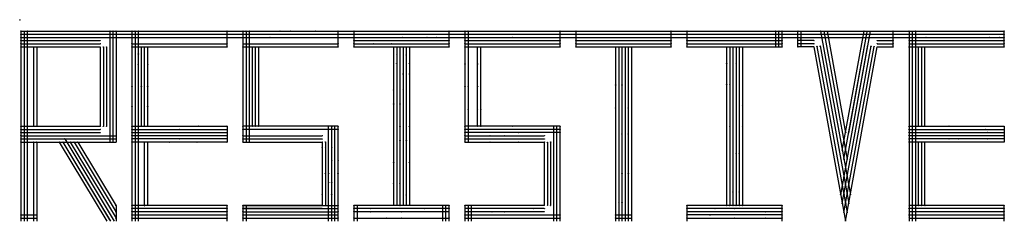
# Model space of a CAD drawing. Header units: inches. Extents: x 33 to 601, y 55 to 776.
# Tile 3 of 3: x 539 to 601, y 764 to 776. Entities that reach past the tile are written whole.
import ezdxf

# ---------------------------------------------------------------- set-up
doc = ezdxf.new("R2010")
doc.units = ezdxf.units.IN
doc.header["$MEASUREMENT"] = 0
doc.layers.add('knots', color=255, linetype='Continuous', lineweight=30)
doc.layers.add('lettering', color=250, linetype='Continuous')

msp = doc.modelspace()

# ---------------------------------------------------------------- linework, layer by layer
at = {"layer": 'knots', "lineweight": 25}
for centre, radius in [((539.345, 776.295), 0.01), ((539.345, 776.295), 0.005), ((539.411, 775.582), 0.01), ((539.411, 775.582), 0.005), ((539.611, 775.572), 0.01), ((539.611, 775.572), 0.005), ((539.811, 775.582), 0.01), ((539.811, 775.582), 0.005), ((545.021, 775.582), 0.01), ((545.021, 775.582), 0.005), ((545.211, 775.582), 0.01), ((545.211, 775.582), 0.005), ((545.411, 775.582), 0.01), ((545.411, 775.582), 0.005), ((546.411, 775.582), 0.01), ((546.411, 775.582), 0.005), ((546.611, 775.582), 0.01), ((546.611, 775.582), 0.005), ((546.811, 775.582), 0.01), ((546.811, 775.582), 0.005), ((552.411, 775.582), 0.01), ((552.411, 775.582), 0.005), ((553.411, 775.582), 0.01), ((553.411, 775.582), 0.005), ((553.611, 775.582), 0.01), ((553.611, 775.582), 0.005), ((553.811, 775.582), 0.01), ((553.811, 775.582), 0.005), ((555.74, 775.582), 0.01), ((555.74, 775.582), 0.005), ((556.421, 775.582), 0.01), ((556.421, 775.582), 0.005), ((558.005, 775.582), 0.01), ((558.005, 775.582), 0.005), ((559.411, 775.582), 0.01), ((559.411, 775.582), 0.005), ((560.411, 775.582), 0.01), ((560.411, 775.582), 0.005), ((564.661, 775.572), 0.01), ((564.661, 775.572), 0.005), ((565.63, 775.572), 0.01), ((565.63, 775.572), 0.005), ((566.411, 775.582), 0.01), ((566.411, 775.582), 0.005), ((567.411, 775.582), 0.01), ((567.411, 775.582), 0.005), ((567.611, 775.582), 0.01), ((567.611, 775.582), 0.005), ((573.411, 775.582), 0.01), ((573.411, 775.582), 0.005), ((574.411, 775.582), 0.01), ((574.411, 775.582), 0.005), ((580.411, 775.582), 0.01), ((580.411, 775.582), 0.005), ((581.411, 775.582), 0.01), ((581.411, 775.582), 0.005), ((587.011, 775.582), 0.01), ((587.011, 775.582), 0.005), ((587.211, 775.582), 0.01), ((587.211, 775.582), 0.005), ((587.411, 775.582), 0.01), ((587.411, 775.582), 0.005), ((588.411, 775.582), 0.01), ((588.411, 775.582), 0.005), ((588.421, 775.582), 0.01), ((588.421, 775.582), 0.005), ((588.611, 775.582), 0.01), ((588.611, 775.582), 0.005), ((589.839, 775.582), 0.01), ((589.839, 775.582), 0.005), ((590.044, 775.572), 0.01), ((590.044, 775.572), 0.005), ((590.249, 775.562), 0.01), ((590.249, 775.562), 0.005), ((592.576, 775.582), 0.01), ((592.576, 775.582), 0.005), ((592.773, 775.546), 0.01), ((592.773, 775.546), 0.005), ((592.975, 775.541), 0.01), ((592.975, 775.541), 0.005), ((594.411, 775.582), 0.01), ((594.411, 775.582), 0.005), ((595.411, 775.582), 0.01), ((595.411, 775.582), 0.005), ((595.611, 775.582), 0.01), ((595.611, 775.582), 0.005), ((595.811, 775.582), 0.01), ((595.811, 775.582), 0.005), ((601.411, 775.582), 0.01), ((601.411, 775.582), 0.005), ((539.411, 775.382), 0.01), ((539.411, 775.182), 0.01), ((539.411, 774.982), 0.01), ((539.411, 775.382), 0.005), ((539.411, 775.182), 0.005), ((539.411, 774.982), 0.005), ((539.611, 775.382), 0.01), ((539.611, 775.182), 0.01), ((539.611, 774.982), 0.01), ((539.611, 775.382), 0.005), ((539.611, 775.182), 0.005), ((539.611, 774.982), 0.005), ((539.811, 775.382), 0.01), ((539.811, 775.182), 0.01), ((539.811, 774.982), 0.01), ((539.811, 775.382), 0.005), ((539.811, 775.182), 0.005), ((539.811, 774.982), 0.005), ((544.401, 774.982), 0.01), ((544.401, 774.982), 0.005), ((545.011, 775.382), 0.01), ((545.011, 775.182), 0.01), ((545.011, 775.382), 0.005), ((545.011, 775.182), 0.005), ((545.211, 775.182), 0.01), ((545.211, 775.182), 0.005), ((545.221, 775.382), 0.01), ((545.221, 775.382), 0.005), ((545.411, 775.382), 0.01), ((545.411, 775.182), 0.01), ((545.411, 775.382), 0.005), ((545.411, 775.182), 0.005), ((546.411, 775.382), 0.01), ((546.411, 775.182), 0.01), ((546.411, 775.382), 0.005), ((546.411, 775.182), 0.005), ((546.611, 775.382), 0.01), ((546.611, 775.192), 0.01), ((546.611, 775.382), 0.005), ((546.611, 775.192), 0.005), ((546.811, 775.382), 0.01), ((546.811, 775.182), 0.01), ((546.811, 775.382), 0.005), ((546.811, 775.182), 0.005), ((552.411, 775.382), 0.01), ((552.411, 775.182), 0.01), ((552.411, 775.382), 0.005), ((552.411, 775.182), 0.005), ((553.411, 775.382), 0.01), ((553.411, 775.382), 0.005), ((553.421, 775.182), 0.01), ((553.421, 775.182), 0.005), ((553.611, 775.382), 0.01), ((553.611, 775.182), 0.01), ((553.611, 775.382), 0.005), ((553.611, 775.182), 0.005), ((553.811, 775.382), 0.01), ((553.811, 775.182), 0.01), ((553.811, 775.382), 0.005), ((553.811, 775.182), 0.005), ((555.109, 775.182), 0.01), ((555.109, 775.182), 0.005), ((556.411, 775.182), 0.01), ((556.411, 775.182), 0.005), ((559.411, 775.382), 0.01), ((559.411, 775.182), 0.01), ((559.411, 775.382), 0.005), ((559.411, 775.182), 0.005), ((560.411, 775.382), 0.01), ((560.411, 775.182), 0.01), ((560.411, 774.982), 0.01), ((560.411, 775.382), 0.005), ((560.411, 775.182), 0.005), ((560.411, 774.982), 0.005), ((563.465, 775.182), 0.01), ((563.465, 775.182), 0.005), ((565.02, 775.182), 0.01), ((565.02, 775.182), 0.005), ((565.63, 775.182), 0.01), ((565.63, 775.182), 0.005), ((566.411, 775.382), 0.01), ((566.411, 775.182), 0.01), ((566.411, 774.982), 0.01), ((566.411, 775.382), 0.005), ((566.411, 775.182), 0.005), ((566.411, 774.982), 0.005), ((567.411, 775.382), 0.01), ((567.411, 775.182), 0.01), ((567.411, 774.982), 0.01), ((567.411, 775.382), 0.005), ((567.411, 775.182), 0.005), ((567.411, 774.982), 0.005), ((567.611, 775.382), 0.01), ((567.611, 775.182), 0.01), ((567.611, 774.977), 0.01), ((567.611, 775.382), 0.005), ((567.611, 775.182), 0.005), ((567.611, 774.977), 0.005), ((570.411, 775.382), 0.01), ((570.411, 775.382), 0.01), ((570.411, 775.382), 0.01), ((570.411, 775.182), 0.01), ((570.411, 775.182), 0.01), ((570.411, 775.182), 0.01), ((570.411, 775.182), 0.01), ((570.411, 775.382), 0.005), ((570.411, 775.382), 0.005), ((570.411, 775.382), 0.005), ((570.411, 775.182), 0.005), ((570.411, 775.182), 0.005), ((570.411, 775.182), 0.005), ((570.411, 775.182), 0.005), ((573.411, 775.382), 0.01), ((573.411, 775.182), 0.01), ((573.411, 774.982), 0.01), ((573.411, 775.382), 0.005), ((573.411, 775.182), 0.005), ((573.411, 774.982), 0.005), ((574.411, 775.382), 0.01), ((574.411, 775.182), 0.01), ((574.411, 774.982), 0.01), ((574.411, 775.382), 0.005), ((574.411, 775.182), 0.005), ((574.411, 774.982), 0.005), ((580.401, 775.182), 0.01), ((580.401, 775.182), 0.005), ((580.411, 775.382), 0.01), ((580.411, 774.982), 0.01), ((580.411, 775.382), 0.005), ((580.411, 774.982), 0.005), ((581.401, 774.982), 0.01), ((581.401, 774.982), 0.005), ((581.411, 775.382), 0.01), ((581.411, 775.182), 0.01), ((581.411, 775.382), 0.005), ((581.411, 775.182), 0.005), ((587.011, 775.382), 0.01), ((587.011, 775.182), 0.01), ((587.011, 774.982), 0.01), ((587.011, 775.382), 0.005), ((587.011, 775.182), 0.005), ((587.011, 774.982), 0.005), ((587.021, 775.182), 0.01), ((587.021, 774.982), 0.01), ((587.021, 775.182), 0.005), ((587.021, 774.982), 0.005), ((587.211, 775.382), 0.01), ((587.211, 775.182), 0.01), ((587.211, 774.982), 0.01), ((587.211, 775.382), 0.005), ((587.211, 775.182), 0.005), ((587.211, 774.982), 0.005), ((587.411, 775.382), 0.01), ((587.411, 775.182), 0.01), ((587.411, 774.982), 0.01), ((587.411, 775.382), 0.005), ((587.411, 775.182), 0.005), ((587.411, 774.982), 0.005), ((588.411, 775.382), 0.01), ((588.411, 775.182), 0.01), ((588.411, 774.982), 0.01), ((588.411, 775.382), 0.005), ((588.411, 775.182), 0.005), ((588.411, 774.982), 0.005), ((588.591, 775.082), 0.01), ((588.591, 775.082), 0.005), ((588.601, 775.182), 0.01), ((588.601, 775.182), 0.005), ((588.611, 775.382), 0.01), ((588.611, 774.982), 0.01), ((588.611, 775.382), 0.005), ((588.611, 774.982), 0.005), ((589.411, 774.982), 0.01), ((589.411, 774.982), 0.005), ((589.875, 775.382), 0.01), ((589.875, 775.382), 0.005), ((589.911, 775.182), 0.01), ((589.911, 775.182), 0.005), ((590.078, 775.382), 0.01), ((590.078, 775.382), 0.005), ((590.115, 775.182), 0.01), ((590.115, 775.182), 0.005), ((590.282, 775.382), 0.01), ((590.282, 775.382), 0.005), ((590.318, 775.172), 0.01), ((590.318, 775.172), 0.005), ((593.411, 774.982), 0.01), ((593.411, 774.982), 0.005), ((594.401, 775.382), 0.01), ((594.401, 775.382), 0.005), ((594.411, 775.182), 0.01), ((594.411, 774.982), 0.01), ((594.411, 775.182), 0.005), ((594.411, 774.982), 0.005), ((595.411, 775.382), 0.01), ((595.411, 775.182), 0.01), ((595.411, 775.382), 0.005), ((595.411, 775.182), 0.005), ((595.421, 774.982), 0.01), ((595.421, 774.982), 0.005), ((595.611, 775.382), 0.01), ((595.611, 775.182), 0.01), ((595.611, 774.982), 0.01), ((595.611, 775.382), 0.005), ((595.611, 775.182), 0.005), ((595.611, 774.982), 0.005), ((595.811, 775.382), 0.01), ((595.811, 775.182), 0.01), ((595.811, 774.982), 0.01), ((595.811, 775.382), 0.005), ((595.811, 775.182), 0.005), ((595.811, 774.982), 0.005), ((596.479, 775.182), 0.01), ((596.479, 775.182), 0.005), ((597.642, 775.382), 0.01), ((597.642, 774.982), 0.01), ((597.642, 775.382), 0.005), ((597.642, 774.982), 0.005), ((599.95, 775.382), 0.01), ((599.95, 775.382), 0.005), ((600.484, 775.182), 0.01), ((600.484, 775.182), 0.005), ((601.133, 775.182), 0.01), ((601.133, 775.182), 0.005), ((601.411, 775.382), 0.01), ((601.411, 775.182), 0.01), ((601.411, 774.982), 0.01), ((601.411, 775.382), 0.005), ((601.411, 775.182), 0.005), ((601.411, 774.982), 0.005), ((539.411, 774.782), 0.01), ((539.411, 774.582), 0.01), ((539.411, 774.782), 0.005), ((539.411, 774.582), 0.005), ((539.611, 774.782), 0.01), ((539.611, 774.582), 0.01), ((539.611, 774.782), 0.005), ((539.611, 774.582), 0.005), ((539.811, 774.782), 0.01), ((539.811, 774.782), 0.005), ((539.821, 774.582), 0.01), ((539.821, 774.582), 0.005), ((540.211, 774.582), 0.01), ((540.211, 774.582), 0.005), ((540.411, 774.572), 0.01), ((540.411, 774.572), 0.005), ((544.411, 774.782), 0.01), ((544.411, 774.782), 0.005), ((544.611, 774.582), 0.01), ((544.611, 774.582), 0.005), ((544.811, 774.582), 0.01), ((544.811, 774.572), 0.01), ((544.811, 774.582), 0.005), ((544.811, 774.572), 0.005), ((546.406, 774.782), 0.01), ((546.406, 774.782), 0.005), ((546.411, 774.582), 0.01), ((546.411, 774.582), 0.005), ((546.611, 774.773), 0.01), ((546.611, 774.582), 0.01), ((546.611, 774.773), 0.005), ((546.611, 774.582), 0.005), ((546.811, 774.782), 0.01), ((546.811, 774.582), 0.01), ((546.811, 774.782), 0.005), ((546.811, 774.582), 0.005), ((547.011, 774.582), 0.01), ((547.011, 774.582), 0.005), ((547.211, 774.582), 0.01), ((547.211, 774.582), 0.005), ((547.411, 774.582), 0.01), ((547.411, 774.582), 0.005), ((552.411, 774.582), 0.01), ((552.411, 774.582), 0.005), ((552.421, 774.782), 0.01), ((552.421, 774.782), 0.005), ((553.411, 774.582), 0.01), ((553.416, 774.782), 0.01), ((553.411, 774.582), 0.005), ((553.416, 774.782), 0.005), ((553.611, 774.782), 0.01), ((553.611, 774.582), 0.01), ((553.611, 774.782), 0.005), ((553.611, 774.582), 0.005), ((553.801, 774.782), 0.01), ((553.801, 774.782), 0.005), ((553.811, 774.582), 0.01), ((553.811, 774.582), 0.005), ((554.011, 774.582), 0.01), ((554.011, 774.582), 0.005), ((554.211, 774.582), 0.01), ((554.211, 774.582), 0.005), ((554.411, 774.582), 0.01), ((554.411, 774.582), 0.005), ((556.603, 774.582), 0.01), ((556.603, 774.582), 0.005), ((557.62, 774.582), 0.01), ((557.62, 774.582), 0.005), ((559.411, 774.782), 0.01), ((559.411, 774.582), 0.01), ((559.411, 774.782), 0.005), ((559.411, 774.582), 0.005), ((560.411, 774.782), 0.01), ((560.411, 774.582), 0.01), ((560.411, 774.782), 0.005), ((560.411, 774.582), 0.005), ((561.256, 774.582), 0.01), ((561.256, 774.582), 0.005), ((561.661, 774.782), 0.01), ((561.661, 774.582), 0.01), ((561.661, 774.782), 0.005), ((561.661, 774.582), 0.005), ((562.79, 774.782), 0.01), ((562.79, 774.782), 0.005), ((562.911, 774.582), 0.01), ((562.911, 774.582), 0.01), ((562.911, 774.582), 0.01), ((562.911, 774.582), 0.005), ((562.911, 774.582), 0.005), ((562.911, 774.582), 0.005), ((563.111, 774.582), 0.01), ((563.111, 774.582), 0.005), ((563.311, 774.582), 0.01), ((563.311, 774.582), 0.005), ((563.511, 774.582), 0.01), ((563.511, 774.582), 0.005), ((563.711, 774.572), 0.01), ((563.711, 774.572), 0.005), ((563.911, 774.582), 0.01), ((563.911, 774.582), 0.005), ((566.411, 774.782), 0.01), ((566.411, 774.582), 0.01), ((566.411, 774.782), 0.005), ((566.411, 774.582), 0.005), ((567.411, 774.782), 0.01), ((567.411, 774.582), 0.01), ((567.411, 774.782), 0.005), ((567.411, 774.582), 0.005), ((567.611, 774.782), 0.01), ((567.611, 774.582), 0.01), ((567.611, 774.782), 0.005), ((567.611, 774.582), 0.005), ((568.211, 774.582), 0.01), ((568.211, 774.582), 0.005), ((568.411, 774.582), 0.01), ((568.411, 774.582), 0.005), ((573.411, 774.782), 0.01), ((573.411, 774.582), 0.01), ((573.411, 774.782), 0.005), ((573.411, 774.582), 0.005), ((574.411, 774.782), 0.01), ((574.411, 774.582), 0.01), ((574.411, 774.782), 0.005), ((574.411, 774.582), 0.005), ((576.911, 774.572), 0.01), ((576.911, 774.572), 0.005), ((577.111, 774.582), 0.01), ((577.111, 774.582), 0.005), ((577.311, 774.582), 0.01), ((577.311, 774.582), 0.005), ((577.511, 774.582), 0.01), ((577.511, 774.582), 0.005), ((577.711, 774.582), 0.01), ((577.711, 774.582), 0.005), ((577.911, 774.582), 0.01), ((577.911, 774.582), 0.005), ((580.411, 774.782), 0.01), ((580.411, 774.582), 0.01), ((580.411, 774.782), 0.005), ((580.411, 774.582), 0.005), ((581.411, 774.782), 0.01), ((581.411, 774.582), 0.01), ((581.411, 774.782), 0.005), ((581.411, 774.582), 0.005), ((583.911, 774.582), 0.01), ((583.911, 774.582), 0.005), ((584.111, 774.582), 0.01), ((584.111, 774.582), 0.005), ((584.311, 774.582), 0.01), ((584.311, 774.582), 0.005), ((584.511, 774.582), 0.01), ((584.511, 774.582), 0.005), ((584.711, 774.582), 0.01), ((584.711, 774.582), 0.005), ((584.911, 774.582), 0.01), ((584.911, 774.582), 0.005), ((587.011, 774.782), 0.01), ((587.011, 774.582), 0.01), ((587.011, 774.782), 0.005), ((587.011, 774.582), 0.005), ((587.211, 774.782), 0.01), ((587.211, 774.782), 0.005), ((587.411, 774.782), 0.01), ((587.411, 774.582), 0.01), ((587.411, 774.782), 0.005), ((587.411, 774.582), 0.005), ((588.411, 774.782), 0.01), ((588.411, 774.582), 0.01), ((588.411, 774.782), 0.005), ((588.411, 774.582), 0.005), ((588.601, 774.782), 0.01), ((588.601, 774.782), 0.005), ((588.611, 774.582), 0.01), ((588.611, 774.582), 0.005), ((589.411, 774.782), 0.01), ((589.411, 774.582), 0.01), ((589.411, 774.782), 0.005), ((589.411, 774.582), 0.005), ((589.607, 774.618), 0.01), ((589.607, 774.618), 0.005), ((589.804, 774.654), 0.01), ((589.804, 774.654), 0.005), ((589.812, 774.608), 0.01), ((589.812, 774.608), 0.005), ((593.009, 774.608), 0.01), ((593.009, 774.608), 0.005), ((593.214, 774.618), 0.01), ((593.214, 774.618), 0.005), ((593.411, 774.782), 0.01), ((593.411, 774.782), 0.005), ((594.411, 774.782), 0.01), ((594.411, 774.582), 0.01), ((594.411, 774.782), 0.005), ((594.411, 774.582), 0.005), ((595.411, 774.782), 0.01), ((595.411, 774.582), 0.01), ((595.411, 774.782), 0.005), ((595.411, 774.582), 0.005), ((595.611, 774.782), 0.01), ((595.611, 774.582), 0.01), ((595.611, 774.782), 0.005), ((595.611, 774.582), 0.005), ((595.801, 774.782), 0.01), ((595.801, 774.782), 0.005), ((595.811, 774.582), 0.01), ((595.811, 774.582), 0.005), ((596.011, 774.582), 0.01), ((596.011, 774.582), 0.005), ((596.211, 774.582), 0.01), ((596.211, 774.582), 0.005), ((596.411, 774.582), 0.01), ((596.411, 774.582), 0.005), ((599.95, 774.582), 0.01), ((599.95, 774.582), 0.005), ((601.411, 774.782), 0.01), ((601.411, 774.582), 0.01), ((601.411, 774.782), 0.005), ((601.411, 774.582), 0.005), ((546.811, 774.139), 0.01), ((546.811, 774.139), 0.005), ((563.111, 774.068), 0.01), ((563.111, 774.068), 0.005), ((563.711, 774.068), 0.01), ((563.711, 774.068), 0.005), ((546.811, 773.457), 0.01), ((546.811, 773.457), 0.005), ((547.411, 773.457), 0.01), ((547.411, 773.457), 0.005), ((563.111, 773.557), 0.01), ((563.111, 773.557), 0.005), ((563.911, 773.557), 0.01), ((563.911, 773.557), 0.005), ((567.411, 773.512), 0.01), ((567.411, 773.512), 0.005), ((568.211, 773.512), 0.01), ((568.211, 773.512), 0.005), ((583.911, 773.557), 0.01), ((583.911, 773.557), 0.005), ((584.511, 773.557), 0.01), ((584.511, 773.557), 0.005), ((563.511, 772.872), 0.01), ((563.511, 772.872), 0.005), ((563.911, 772.872), 0.01), ((563.911, 772.872), 0.005), ((546.411, 772.072), 0.01), ((546.411, 772.072), 0.005), ((547.011, 772.082), 0.01), ((547.011, 772.082), 0.005), ((547.411, 772.082), 0.01), ((547.411, 772.082), 0.005), ((562.911, 771.861), 0.01), ((562.911, 771.861), 0.005), ((563.511, 771.861), 0.01), ((563.511, 771.861), 0.005), ((567.411, 772.072), 0.01), ((567.411, 772.072), 0.005), ((567.611, 772.082), 0.01), ((567.611, 772.082), 0.005), ((568.211, 772.082), 0.01), ((568.211, 772.082), 0.005), ((576.911, 772.177), 0.01), ((576.911, 772.177), 0.005), ((577.311, 772.177), 0.01), ((577.311, 772.177), 0.005), ((583.911, 772.205), 0.01), ((583.911, 772.205), 0.005), ((584.111, 772.205), 0.01), ((584.111, 772.205), 0.005), ((546.411, 770.84), 0.01), ((546.411, 770.84), 0.005), ((547.411, 770.84), 0.01), ((547.411, 770.84), 0.005), ((562.911, 770.991), 0.01), ((562.911, 770.991), 0.005), ((563.311, 770.991), 0.01), ((563.311, 770.991), 0.005), ((567.611, 770.637), 0.01), ((567.611, 770.637), 0.005), ((568.211, 770.637), 0.01), ((568.211, 770.637), 0.005), ((568.411, 770.637), 0.01), ((568.411, 770.637), 0.005), ((576.911, 770.742), 0.01), ((576.911, 770.742), 0.005), ((577.711, 770.742), 0.01), ((577.711, 770.742), 0.005), ((584.911, 770.928), 0.01), ((584.911, 770.928), 0.005), ((539.411, 769.582), 0.01), ((539.411, 769.382), 0.01), ((539.411, 769.582), 0.005), ((539.411, 769.382), 0.005), ((539.611, 769.582), 0.01), ((539.611, 769.382), 0.01), ((539.611, 769.582), 0.005), ((539.611, 769.382), 0.005), ((539.811, 769.582), 0.01), ((539.811, 769.382), 0.01), ((539.811, 769.582), 0.005), ((539.811, 769.382), 0.005), ((540.211, 769.582), 0.01), ((540.211, 769.582), 0.005), ((540.411, 769.582), 0.01), ((540.411, 769.582), 0.005), ((544.411, 769.582), 0.01), ((544.411, 769.382), 0.01), ((544.411, 769.582), 0.005), ((544.411, 769.382), 0.005), ((544.611, 769.582), 0.01), ((544.611, 769.582), 0.005), ((544.811, 769.582), 0.01), ((544.811, 769.582), 0.005), ((546.411, 769.582), 0.01), ((546.411, 769.382), 0.01), ((546.411, 769.582), 0.005), ((546.411, 769.382), 0.005), ((546.611, 769.582), 0.01), ((546.611, 769.382), 0.01), ((546.611, 769.582), 0.005), ((546.611, 769.382), 0.005), ((546.811, 769.582), 0.01), ((546.811, 769.382), 0.01), ((546.811, 769.582), 0.005), ((546.811, 769.382), 0.005), ((547.011, 769.582), 0.01), ((547.011, 769.582), 0.005), ((547.211, 769.582), 0.01), ((547.211, 769.582), 0.005), ((547.411, 769.582), 0.01), ((547.411, 769.582), 0.01), ((547.411, 769.582), 0.005), ((547.411, 769.582), 0.005), ((549.411, 769.582), 0.01), ((549.411, 769.382), 0.01), ((549.411, 769.582), 0.005), ((549.411, 769.382), 0.005), ((549.697, 769.572), 0.01), ((549.697, 769.572), 0.005), ((550.597, 769.582), 0.01), ((550.597, 769.582), 0.005), ((552.411, 769.582), 0.01), ((552.411, 769.382), 0.01), ((552.411, 769.582), 0.005), ((552.411, 769.382), 0.005), ((553.411, 769.582), 0.01), ((553.411, 769.582), 0.005), ((553.421, 769.382), 0.01), ((553.421, 769.382), 0.005), ((553.611, 769.582), 0.01), ((553.611, 769.382), 0.01), ((553.611, 769.582), 0.005), ((553.611, 769.382), 0.005), ((553.811, 769.582), 0.01), ((553.811, 769.382), 0.01), ((553.811, 769.582), 0.005), ((553.811, 769.382), 0.005), ((554.011, 769.582), 0.01), ((554.011, 769.582), 0.005), ((554.211, 769.582), 0.01), ((554.211, 769.582), 0.005), ((554.411, 769.582), 0.01), ((554.411, 769.582), 0.005), ((558.811, 769.582), 0.01), ((558.811, 769.382), 0.01), ((558.811, 769.582), 0.005), ((558.811, 769.382), 0.005), ((559.011, 769.562), 0.01), ((559.011, 769.382), 0.01), ((559.011, 769.562), 0.005), ((559.011, 769.382), 0.005), ((559.211, 769.572), 0.01), ((559.211, 769.382), 0.01), ((559.211, 769.572), 0.005), ((559.211, 769.382), 0.005), ((559.411, 769.582), 0.01), ((559.411, 769.382), 0.01), ((559.411, 769.582), 0.005), ((559.411, 769.382), 0.005), ((563.311, 769.582), 0.01), ((563.311, 769.582), 0.005), ((563.911, 769.582), 0.01), ((563.911, 769.572), 0.01), ((563.911, 769.582), 0.005), ((563.911, 769.572), 0.005), ((567.411, 769.582), 0.01), ((567.411, 769.377), 0.01), ((567.411, 769.582), 0.005), ((567.411, 769.377), 0.005), ((567.611, 769.592), 0.01), ((567.611, 769.382), 0.01), ((567.611, 769.592), 0.005), ((567.611, 769.382), 0.005), ((568.211, 769.587), 0.01), ((568.211, 769.587), 0.005), ((568.411, 769.582), 0.01), ((568.411, 769.582), 0.005), ((568.421, 769.582), 0.01), ((568.421, 769.582), 0.005), ((569.437, 769.382), 0.01), ((569.437, 769.382), 0.005), ((570.411, 769.582), 0.01), ((570.411, 769.582), 0.005), ((570.778, 769.382), 0.01), ((570.778, 769.382), 0.005), ((573.011, 769.582), 0.01), ((573.011, 769.582), 0.005), ((573.211, 769.582), 0.01), ((573.211, 769.582), 0.005), ((573.411, 769.582), 0.01), ((573.411, 769.382), 0.01), ((573.411, 769.582), 0.005), ((573.411, 769.382), 0.005), ((584.111, 769.577), 0.01), ((584.111, 769.577), 0.005), ((584.911, 769.582), 0.01), ((584.911, 769.582), 0.005), ((595.411, 769.582), 0.01), ((595.411, 769.382), 0.01), ((595.411, 769.582), 0.005), ((595.411, 769.382), 0.005), ((595.611, 769.572), 0.01), ((595.611, 769.382), 0.01), ((595.611, 769.572), 0.005), ((595.611, 769.382), 0.005), ((595.811, 769.582), 0.01), ((595.811, 769.382), 0.01), ((595.811, 769.582), 0.005), ((595.811, 769.382), 0.005), ((596.011, 769.582), 0.01), ((596.011, 769.582), 0.005), ((596.211, 769.582), 0.01), ((596.211, 769.582), 0.005), ((596.411, 769.582), 0.01), ((596.411, 769.582), 0.005), ((597.937, 769.582), 0.01), ((597.937, 769.582), 0.005), ((599.063, 769.582), 0.01), ((599.063, 769.582), 0.005), ((600.243, 769.382), 0.01), ((600.243, 769.382), 0.005), ((601.411, 769.582), 0.01), ((601.411, 769.382), 0.01), ((601.411, 769.582), 0.005), ((601.411, 769.382), 0.005), ((539.411, 769.182), 0.01), ((539.411, 768.982), 0.01), ((539.411, 768.782), 0.01), ((539.411, 769.182), 0.005), ((539.411, 768.982), 0.005), ((539.411, 768.782), 0.005), ((539.611, 769.182), 0.01), ((539.611, 768.982), 0.01), ((539.611, 768.782), 0.01), ((539.611, 769.182), 0.005), ((539.611, 768.982), 0.005), ((539.611, 768.782), 0.005), ((539.811, 769.172), 0.01), ((539.811, 768.982), 0.01), ((539.811, 768.772), 0.01), ((539.811, 769.172), 0.005), ((539.811, 768.982), 0.005), ((539.811, 768.772), 0.005), ((542.174, 768.782), 0.01), ((542.174, 768.782), 0.005), ((544.411, 769.182), 0.01), ((544.411, 769.182), 0.005), ((545.011, 768.972), 0.01), ((545.011, 768.972), 0.005), ((545.211, 768.982), 0.01), ((545.211, 768.772), 0.01), ((545.211, 768.982), 0.005), ((545.211, 768.772), 0.005), ((545.411, 768.982), 0.01), ((545.411, 768.782), 0.01), ((545.411, 768.982), 0.005), ((545.411, 768.782), 0.005), ((546.411, 769.182), 0.01), ((546.411, 768.982), 0.01), ((546.411, 768.782), 0.01), ((546.411, 769.182), 0.005), ((546.411, 768.982), 0.005), ((546.411, 768.782), 0.005), ((546.611, 769.182), 0.01), ((546.611, 768.982), 0.01), ((546.611, 768.782), 0.01), ((546.611, 769.182), 0.005), ((546.611, 768.982), 0.005), ((546.611, 768.782), 0.005), ((546.811, 769.182), 0.01), ((546.811, 768.982), 0.01), ((546.811, 768.782), 0.01), ((546.811, 769.182), 0.005), ((546.811, 768.982), 0.005), ((546.811, 768.782), 0.005), ((549.411, 768.782), 0.01), ((549.411, 768.782), 0.01), ((549.411, 768.782), 0.005), ((549.411, 768.782), 0.005), ((552.411, 769.182), 0.01), ((552.411, 768.982), 0.01), ((552.411, 768.982), 0.01), ((552.411, 768.982), 0.01), ((552.411, 768.982), 0.01), ((552.411, 768.782), 0.01), ((552.411, 768.782), 0.01), ((552.411, 769.182), 0.005), ((552.411, 768.982), 0.005), ((552.411, 768.982), 0.005), ((552.411, 768.982), 0.005), ((552.411, 768.982), 0.005), ((552.411, 768.782), 0.005), ((552.411, 768.782), 0.005), ((553.411, 768.982), 0.01), ((553.411, 768.782), 0.01), ((553.411, 768.982), 0.005), ((553.411, 768.782), 0.005), ((553.611, 768.982), 0.01), ((553.611, 768.782), 0.01), ((553.611, 768.982), 0.005), ((553.611, 768.782), 0.005), ((553.801, 768.782), 0.01), ((553.801, 768.782), 0.005), ((553.811, 768.982), 0.01), ((553.811, 768.982), 0.005), ((558.411, 768.982), 0.01), ((558.411, 768.782), 0.01), ((558.411, 768.982), 0.005), ((558.411, 768.782), 0.005), ((563.311, 768.696), 0.01), ((563.311, 768.696), 0.005), ((563.711, 768.696), 0.01), ((563.711, 768.696), 0.005), ((567.411, 769.182), 0.01), ((567.411, 768.992), 0.01), ((567.411, 768.782), 0.01), ((567.411, 769.182), 0.005), ((567.411, 768.992), 0.005), ((567.411, 768.782), 0.005), ((567.611, 769.192), 0.01), ((567.611, 768.982), 0.01), ((567.611, 768.782), 0.01), ((567.611, 769.192), 0.005), ((567.611, 768.982), 0.005), ((567.611, 768.782), 0.005), ((568.993, 768.982), 0.01), ((568.993, 768.982), 0.005), ((569.911, 768.982), 0.01), ((569.911, 768.982), 0.005), ((570.768, 769.182), 0.01), ((570.768, 769.182), 0.005), ((572.411, 768.982), 0.01), ((572.411, 768.782), 0.01), ((572.411, 768.982), 0.005), ((572.411, 768.782), 0.005), ((573.411, 769.182), 0.01), ((573.411, 769.182), 0.005), ((577.311, 769.082), 0.01), ((577.311, 769.082), 0.005), ((577.711, 769.082), 0.01), ((577.711, 769.082), 0.01), ((577.711, 769.082), 0.005), ((577.711, 769.082), 0.005), ((591.309, 768.613), 0.01), ((591.411, 769.172), 0.01), ((591.411, 769.172), 0.005), ((595.411, 769.182), 0.01), ((595.411, 768.982), 0.01), ((595.411, 768.782), 0.01), ((595.411, 769.182), 0.005), ((595.411, 768.982), 0.005), ((595.411, 768.782), 0.005), ((595.611, 769.182), 0.01), ((595.611, 768.782), 0.01), ((595.611, 769.182), 0.005), ((595.611, 768.782), 0.005), ((595.621, 768.982), 0.01), ((595.621, 768.982), 0.005), ((595.801, 769.182), 0.01), ((595.801, 769.182), 0.005), ((595.811, 768.982), 0.01), ((595.811, 768.772), 0.01), ((595.811, 768.982), 0.005), ((595.811, 768.772), 0.005), ((597.937, 768.782), 0.01), ((597.937, 768.782), 0.005), ((598.411, 769.182), 0.01), ((598.411, 769.182), 0.01), ((598.411, 769.182), 0.005), ((598.411, 769.182), 0.005), ((598.549, 768.782), 0.01), ((598.549, 768.782), 0.005), ((599.693, 769.182), 0.01), ((599.693, 769.182), 0.005), ((600.368, 769.182), 0.01), ((600.368, 768.782), 0.01), ((600.368, 769.182), 0.005), ((600.368, 768.782), 0.005), ((601.411, 769.182), 0.01), ((601.411, 768.982), 0.01), ((601.411, 768.782), 0.01), ((601.411, 769.182), 0.005), ((601.411, 768.982), 0.005), ((601.411, 768.782), 0.005), ((539.411, 768.582), 0.01), ((539.411, 768.582), 0.005), ((539.611, 768.572), 0.01), ((539.611, 768.572), 0.005), ((539.811, 768.582), 0.01), ((539.811, 768.582), 0.005), ((540.211, 768.582), 0.01), ((540.211, 768.582), 0.005), ((540.411, 768.582), 0.01), ((540.411, 768.582), 0.005), ((541.828, 768.582), 0.01), ((541.828, 768.582), 0.005), ((542.061, 768.582), 0.01), ((542.061, 768.582), 0.005), ((542.527, 768.582), 0.01), ((542.527, 768.582), 0.005), ((542.76, 768.582), 0.01), ((542.76, 768.582), 0.01), ((542.76, 768.582), 0.01), ((542.76, 768.582), 0.005), ((542.76, 768.582), 0.005), ((542.76, 768.582), 0.005), ((542.994, 768.582), 0.01), ((542.994, 768.582), 0.01), ((542.994, 768.582), 0.01), ((542.994, 768.582), 0.005), ((542.994, 768.582), 0.005), ((542.994, 768.582), 0.005), ((545.011, 768.582), 0.01), ((545.011, 768.582), 0.005), ((545.211, 768.582), 0.01), ((545.211, 768.582), 0.005), ((545.411, 768.582), 0.01), ((545.411, 768.582), 0.005), ((546.411, 768.582), 0.01), ((546.411, 768.582), 0.005), ((546.611, 768.582), 0.01), ((546.611, 768.582), 0.005), ((546.821, 768.582), 0.01), ((546.821, 768.582), 0.005), ((547.211, 768.582), 0.01), ((547.211, 768.582), 0.005), ((547.411, 768.582), 0.01), ((547.411, 768.582), 0.005), ((548.769, 768.582), 0.01), ((548.769, 768.582), 0.005), ((550.511, 768.582), 0.01), ((550.511, 768.582), 0.005), ((552.411, 768.582), 0.01), ((552.411, 768.582), 0.005), ((553.411, 768.582), 0.01), ((553.411, 768.582), 0.005), ((553.611, 768.582), 0.01), ((553.611, 768.582), 0.005), ((553.811, 768.582), 0.01), ((553.811, 768.582), 0.005), ((558.411, 768.582), 0.01), ((558.411, 768.22), 0.01), ((558.411, 768.582), 0.005), ((558.411, 768.22), 0.005), ((558.611, 768.582), 0.01), ((558.611, 768.22), 0.01), ((558.611, 768.582), 0.005), ((558.611, 768.22), 0.005), ((559.011, 768.22), 0.01), ((559.011, 768.22), 0.005), ((567.411, 768.582), 0.01), ((567.411, 768.582), 0.005), ((567.611, 768.582), 0.01), ((567.611, 768.582), 0.005), ((568.993, 768.582), 0.01), ((568.993, 768.582), 0.005), ((570.768, 768.582), 0.01), ((570.768, 768.582), 0.005), ((572.411, 768.582), 0.01), ((572.411, 768.582), 0.005), ((572.611, 768.572), 0.01), ((572.611, 768.572), 0.005), ((572.811, 768.582), 0.01), ((572.811, 768.582), 0.005), ((591.207, 768.054), 0.01), ((591.207, 768.054), 0.005), ((591.309, 768.613), 0.005), ((591.411, 768.054), 0.01), ((591.411, 768.054), 0.005), ((595.411, 768.582), 0.01), ((595.411, 768.582), 0.005), ((595.611, 768.582), 0.01), ((595.611, 768.582), 0.005), ((595.811, 768.582), 0.01), ((595.811, 768.582), 0.005), ((596.011, 768.572), 0.01), ((596.011, 768.572), 0.005), ((596.211, 768.582), 0.01), ((596.211, 768.582), 0.005), ((596.411, 768.582), 0.01), ((596.411, 768.582), 0.005), ((601.411, 768.582), 0.01), ((601.411, 768.582), 0.005), ((559.011, 767.439), 0.01), ((559.011, 767.439), 0.005), ((559.411, 767.439), 0.01), ((559.411, 767.439), 0.005), ((584.511, 767.872), 0.01), ((584.511, 767.872), 0.005), ((584.711, 767.862), 0.01), ((584.711, 767.862), 0.005), ((591.309, 767.495), 0.01), ((591.309, 767.495), 0.005), ((591.512, 767.495), 0.01), ((591.512, 767.495), 0.005), ((562.911, 767.306), 0.01), ((562.911, 767.306), 0.005), ((563.911, 767.306), 0.01), ((563.911, 767.306), 0.005), ((591.409, 766.926), 0.01), ((591.409, 766.926), 0.005), ((558.611, 766.582), 0.01), ((558.611, 766.582), 0.005), ((558.811, 766.582), 0.01), ((558.811, 766.582), 0.005), ((559.411, 766.582), 0.01), ((559.411, 766.582), 0.005), ((577.311, 766.614), 0.01), ((577.311, 766.614), 0.005), ((577.711, 766.614), 0.01), ((577.711, 766.614), 0.005), ((591.309, 766.377), 0.01), ((591.309, 766.377), 0.005), ((591.512, 766.367), 0.01), ((591.512, 766.367), 0.005), ((558.811, 766.025), 0.01), ((558.811, 766.025), 0.005), ((559.011, 766.025), 0.01), ((559.011, 766.025), 0.005), ((562.911, 765.971), 0.01), ((562.911, 765.971), 0.005), ((563.311, 765.971), 0.01), ((563.311, 765.971), 0.005), ((591.207, 765.818), 0.01), ((591.207, 765.818), 0.005), ((591.411, 765.818), 0.01), ((591.411, 765.818), 0.005), ((591.612, 765.808), 0.01), ((591.612, 765.808), 0.005), ((558.411, 765.269), 0.01), ((558.411, 765.269), 0.005), ((559.011, 765.269), 0.01), ((559.011, 765.269), 0.005), ((563.711, 765.235), 0.01), ((563.711, 765.235), 0.005), ((584.311, 765.423), 0.01), ((584.311, 765.423), 0.005), ((584.711, 765.423), 0.01), ((584.711, 765.423), 0.005), ((591.106, 765.259), 0.01), ((591.106, 765.259), 0.005), ((591.311, 765.269), 0.01), ((591.311, 765.269), 0.005), ((591.512, 765.259), 0.01), ((591.512, 765.259), 0.005), ((591.716, 765.259), 0.01), ((591.716, 765.259), 0.005), ((545.405, 764.562), 0.01), ((545.405, 764.562), 0.005), ((546.411, 764.572), 0.01), ((546.411, 764.382), 0.01), ((546.411, 764.572), 0.005), ((546.411, 764.382), 0.005), ((546.611, 764.582), 0.01), ((546.611, 764.382), 0.01), ((546.611, 764.582), 0.005), ((546.611, 764.382), 0.005), ((546.811, 764.582), 0.01), ((546.811, 764.382), 0.01), ((546.811, 764.582), 0.005), ((546.811, 764.382), 0.005), ((547.211, 764.562), 0.01), ((547.211, 764.562), 0.005), ((547.411, 764.582), 0.01), ((547.411, 764.582), 0.005), ((552.401, 764.382), 0.01), ((552.401, 764.382), 0.005), ((552.411, 764.582), 0.01), ((552.411, 764.582), 0.005), ((553.411, 764.582), 0.01), ((553.411, 764.382), 0.01), ((553.411, 764.582), 0.005), ((553.411, 764.382), 0.005), ((553.611, 764.582), 0.01), ((553.611, 764.382), 0.01), ((553.611, 764.582), 0.005), ((553.611, 764.382), 0.005), ((554.945, 764.382), 0.01), ((554.945, 764.382), 0.005), ((555.28, 764.582), 0.01), ((555.28, 764.582), 0.005), ((556.401, 764.582), 0.01), ((556.401, 764.582), 0.005), ((557.601, 764.382), 0.01), ((557.601, 764.382), 0.005), ((558.411, 764.582), 0.01), ((558.411, 764.582), 0.005), ((558.611, 764.582), 0.01), ((558.611, 764.582), 0.005), ((558.821, 764.582), 0.01), ((558.821, 764.582), 0.005), ((559.011, 764.582), 0.01), ((559.011, 764.582), 0.005), ((559.211, 764.582), 0.01), ((559.211, 764.582), 0.005), ((559.411, 764.582), 0.01), ((559.411, 764.582), 0.005), ((560.411, 764.582), 0.01), ((560.411, 764.382), 0.01), ((560.411, 764.582), 0.005), ((560.411, 764.382), 0.005), ((561.458, 764.382), 0.01), ((561.458, 764.382), 0.005), ((562.911, 764.582), 0.01), ((562.911, 764.582), 0.005), ((563.111, 764.582), 0.01), ((563.111, 764.582), 0.005), ((563.311, 764.582), 0.01), ((563.311, 764.582), 0.005), ((563.511, 764.592), 0.01), ((563.511, 764.592), 0.005), ((563.711, 764.602), 0.01), ((563.711, 764.602), 0.005), ((563.911, 764.582), 0.01), ((563.911, 764.582), 0.005), ((564.87, 764.382), 0.01), ((564.87, 764.382), 0.005), ((566.011, 764.582), 0.01), ((566.011, 764.582), 0.005), ((566.211, 764.582), 0.01), ((566.211, 764.582), 0.005), ((566.401, 764.382), 0.01), ((566.401, 764.382), 0.005), ((566.411, 764.582), 0.01), ((566.411, 764.582), 0.005), ((567.411, 764.582), 0.01), ((567.411, 764.582), 0.005), ((567.431, 764.382), 0.01), ((567.431, 764.382), 0.005), ((567.611, 764.582), 0.01), ((567.611, 764.382), 0.01), ((567.611, 764.582), 0.005), ((567.611, 764.382), 0.005), ((567.811, 764.572), 0.01), ((567.811, 764.382), 0.01), ((567.811, 764.572), 0.005), ((567.811, 764.382), 0.005), ((568.623, 764.582), 0.01), ((568.623, 764.582), 0.005), ((569.921, 764.582), 0.01), ((569.921, 764.582), 0.005), ((571.734, 764.382), 0.01), ((571.734, 764.382), 0.005), ((572.411, 764.582), 0.01), ((572.411, 764.382), 0.01), ((572.411, 764.582), 0.005), ((572.411, 764.382), 0.005), ((572.611, 764.582), 0.01), ((572.611, 764.582), 0.005), ((572.811, 764.582), 0.01), ((572.811, 764.582), 0.005), ((577.111, 764.787), 0.01), ((577.111, 764.787), 0.005), ((577.311, 764.787), 0.01), ((577.311, 764.787), 0.005), ((581.411, 764.582), 0.01), ((581.411, 764.382), 0.01), ((581.411, 764.582), 0.005), ((581.411, 764.382), 0.005), ((583.169, 764.382), 0.01), ((583.169, 764.382), 0.005), ((583.911, 764.582), 0.01), ((583.911, 764.582), 0.005), ((584.111, 764.582), 0.01), ((584.111, 764.582), 0.005), ((584.311, 764.582), 0.01), ((584.311, 764.582), 0.005), ((584.411, 764.382), 0.01), ((584.411, 764.382), 0.005), ((584.511, 764.582), 0.01), ((584.511, 764.582), 0.005), ((584.711, 764.582), 0.01), ((584.711, 764.582), 0.005), ((584.911, 764.582), 0.01), ((584.911, 764.582), 0.005), ((587.411, 764.582), 0.01), ((587.411, 764.382), 0.01), ((587.411, 764.582), 0.005), ((587.411, 764.382), 0.005), ((591.207, 764.7), 0.01), ((591.207, 764.7), 0.005), ((591.412, 764.69), 0.01), ((591.412, 764.69), 0.005), ((591.614, 764.7), 0.01), ((591.614, 764.7), 0.005), ((595.411, 764.582), 0.01), ((595.411, 764.382), 0.01), ((595.411, 764.582), 0.005), ((595.411, 764.382), 0.005), ((595.611, 764.582), 0.01), ((595.611, 764.382), 0.01), ((595.611, 764.582), 0.005), ((595.611, 764.382), 0.005), ((595.811, 764.582), 0.01), ((595.811, 764.382), 0.01), ((595.811, 764.582), 0.005), ((595.811, 764.382), 0.005), ((596.011, 764.582), 0.01), ((596.011, 764.582), 0.005), ((596.211, 764.582), 0.01), ((596.211, 764.582), 0.005), ((596.411, 764.582), 0.01), ((596.411, 764.582), 0.005), ((601.411, 764.582), 0.01), ((601.411, 764.382), 0.01), ((601.411, 764.582), 0.005), ((601.411, 764.382), 0.005), ((539.411, 763.982), 0.01), ((539.411, 763.782), 0.01), ((539.411, 763.982), 0.005), ((539.411, 763.782), 0.005), ((539.611, 763.982), 0.01), ((539.611, 763.782), 0.01), ((539.611, 763.982), 0.005), ((539.611, 763.782), 0.005), ((539.811, 763.982), 0.01), ((539.811, 763.782), 0.01), ((539.811, 763.982), 0.005), ((539.811, 763.782), 0.005), ((540.201, 763.782), 0.01), ((540.201, 763.782), 0.005), ((540.211, 763.982), 0.01), ((540.211, 763.982), 0.005), ((540.411, 763.982), 0.01), ((540.411, 763.782), 0.01), ((540.411, 763.982), 0.005), ((540.411, 763.782), 0.005), ((545.411, 764.165), 0.01), ((545.411, 763.776), 0.01), ((545.411, 764.165), 0.005), ((545.411, 763.776), 0.005), ((546.411, 764.182), 0.01), ((546.411, 763.982), 0.01), ((546.411, 763.782), 0.01), ((546.411, 764.182), 0.005), ((546.411, 763.982), 0.005), ((546.411, 763.782), 0.005), ((546.601, 764.182), 0.01), ((546.601, 764.182), 0.005), ((546.611, 763.982), 0.01), ((546.611, 763.782), 0.01), ((546.611, 763.982), 0.005), ((546.611, 763.782), 0.005), ((546.811, 764.182), 0.01), ((546.811, 763.982), 0.01), ((546.811, 763.782), 0.01), ((546.811, 764.182), 0.005), ((546.811, 763.982), 0.005), ((546.811, 763.782), 0.005), ((552.411, 764.182), 0.01), ((552.411, 763.982), 0.01), ((552.411, 763.782), 0.01), ((552.411, 764.182), 0.005), ((552.411, 763.982), 0.005), ((552.411, 763.782), 0.005), ((553.411, 764.182), 0.01), ((553.411, 763.982), 0.01), ((553.411, 763.782), 0.01), ((553.411, 764.182), 0.005), ((553.411, 763.982), 0.005), ((553.411, 763.782), 0.005), ((553.611, 764.182), 0.01), ((553.611, 763.982), 0.01), ((553.611, 763.782), 0.01), ((553.611, 764.182), 0.005), ((553.611, 763.982), 0.005), ((553.611, 763.782), 0.005), ((554.473, 763.982), 0.01), ((554.473, 763.982), 0.005), ((556.411, 764.182), 0.01), ((556.411, 764.182), 0.005), ((557.601, 763.982), 0.01), ((557.601, 763.982), 0.005), ((558.811, 764.182), 0.01), ((558.811, 763.782), 0.01), ((558.811, 764.182), 0.005), ((558.811, 763.782), 0.005), ((559.011, 764.192), 0.01), ((559.011, 763.782), 0.01), ((559.011, 764.192), 0.005), ((559.011, 763.782), 0.005), ((559.211, 764.182), 0.01), ((559.211, 763.782), 0.01), ((559.211, 764.182), 0.005), ((559.211, 763.782), 0.005), ((559.411, 764.182), 0.01), ((559.411, 763.782), 0.01), ((559.411, 764.182), 0.005), ((559.411, 763.782), 0.005), ((560.411, 764.182), 0.01), ((560.411, 763.782), 0.01), ((560.411, 764.182), 0.005), ((560.411, 763.782), 0.005), ((560.611, 764.182), 0.01), ((560.611, 763.782), 0.01), ((560.611, 764.182), 0.005), ((560.611, 763.782), 0.005), ((561.458, 764.182), 0.01), ((561.458, 764.182), 0.005), ((562.466, 763.782), 0.01), ((562.466, 763.782), 0.005), ((563.411, 764.182), 0.01), ((563.411, 763.782), 0.01), ((563.411, 763.782), 0.01), ((563.411, 764.182), 0.005), ((563.411, 763.782), 0.005), ((563.411, 763.782), 0.005), ((566.011, 764.182), 0.01), ((566.011, 763.782), 0.01), ((566.011, 764.182), 0.005), ((566.011, 763.782), 0.005), ((566.211, 764.182), 0.01), ((566.211, 764.182), 0.005), ((566.221, 763.782), 0.01), ((566.221, 763.782), 0.005), ((566.391, 764.182), 0.01), ((566.391, 764.182), 0.005), ((566.411, 763.782), 0.01), ((566.411, 763.782), 0.005), ((567.411, 763.982), 0.01), ((567.411, 763.782), 0.01), ((567.411, 763.982), 0.005), ((567.411, 763.782), 0.005), ((567.421, 764.182), 0.01), ((567.421, 764.182), 0.005), ((567.611, 764.182), 0.01), ((567.611, 763.982), 0.01), ((567.611, 763.782), 0.01), ((567.611, 764.182), 0.005), ((567.611, 763.982), 0.005), ((567.611, 763.782), 0.005), ((567.811, 764.182), 0.01), ((567.811, 763.982), 0.01), ((567.811, 764.182), 0.005), ((567.811, 763.982), 0.005), ((568.623, 764.182), 0.01), ((568.623, 764.182), 0.005), ((569.117, 764.182), 0.01), ((569.117, 764.182), 0.005), ((569.911, 764.182), 0.01), ((569.911, 764.182), 0.005), ((570.819, 763.982), 0.01), ((570.819, 763.982), 0.005), ((571.734, 763.982), 0.01), ((571.734, 763.982), 0.005), ((572.411, 764.182), 0.01), ((572.411, 764.182), 0.005), ((573.011, 763.982), 0.01), ((573.011, 763.982), 0.005), ((573.211, 763.972), 0.01), ((573.211, 763.782), 0.01), ((573.211, 763.972), 0.005), ((573.211, 763.782), 0.005), ((573.411, 763.982), 0.01), ((573.411, 763.782), 0.01), ((573.411, 763.982), 0.005), ((573.411, 763.782), 0.005), ((576.911, 763.982), 0.01), ((576.911, 763.782), 0.01), ((576.911, 763.982), 0.005), ((576.911, 763.782), 0.005), ((577.111, 763.982), 0.01), ((577.111, 763.782), 0.01), ((577.111, 763.982), 0.005), ((577.111, 763.782), 0.005), ((577.311, 763.982), 0.01), ((577.311, 763.772), 0.01), ((577.311, 763.982), 0.005), ((577.311, 763.772), 0.005), ((577.511, 763.982), 0.01), ((577.511, 763.782), 0.01), ((577.511, 763.982), 0.005), ((577.511, 763.782), 0.005), ((577.711, 763.982), 0.01), ((577.711, 763.772), 0.01), ((577.711, 763.982), 0.005), ((577.711, 763.772), 0.005), ((577.911, 763.982), 0.01), ((577.911, 763.782), 0.01), ((577.911, 763.982), 0.005), ((577.911, 763.782), 0.005), ((581.411, 763.982), 0.01), ((581.411, 763.782), 0.01), ((581.411, 763.782), 0.01), ((581.411, 763.982), 0.005), ((581.411, 763.782), 0.005), ((581.411, 763.782), 0.005), ((581.421, 764.182), 0.01), ((581.421, 764.182), 0.005), ((582.217, 764.182), 0.01), ((582.217, 764.182), 0.005), ((582.86, 763.972), 0.01), ((582.86, 763.972), 0.005), ((584.411, 763.782), 0.01), ((584.411, 763.782), 0.005), ((586.359, 764.182), 0.01), ((586.359, 763.782), 0.01), ((586.359, 764.182), 0.005), ((586.359, 763.782), 0.005), ((587.411, 764.182), 0.01), ((587.411, 763.982), 0.01), ((587.411, 763.972), 0.01), ((587.411, 763.782), 0.01), ((587.411, 764.182), 0.005), ((587.411, 763.982), 0.005), ((587.411, 763.972), 0.005), ((587.411, 763.782), 0.005), ((591.309, 764.141), 0.01), ((591.309, 764.141), 0.005), ((591.51, 764.131), 0.01), ((591.51, 764.131), 0.005), ((595.411, 764.182), 0.01), ((595.411, 763.982), 0.01), ((595.411, 763.782), 0.01), ((595.411, 764.182), 0.005), ((595.411, 763.982), 0.005), ((595.411, 763.782), 0.005), ((595.611, 764.182), 0.01), ((595.611, 763.982), 0.01), ((595.611, 763.782), 0.01), ((595.611, 764.182), 0.005), ((595.611, 763.982), 0.005), ((595.611, 763.782), 0.005), ((595.811, 764.172), 0.01), ((595.811, 763.982), 0.01), ((595.811, 763.782), 0.01), ((595.811, 764.172), 0.005), ((595.811, 763.982), 0.005), ((595.811, 763.782), 0.005), ((601.411, 764.182), 0.01), ((601.411, 763.982), 0.01), ((601.411, 763.782), 0.01), ((601.411, 764.182), 0.005), ((601.411, 763.982), 0.005), ((601.411, 763.782), 0.005)]:
    msp.add_circle(centre, radius, dxfattribs=at)
at = {"layer": 'lettering', "lineweight": 25}
for p, q in [((539.411, 775.582), (601.411, 775.582)), ((539.411, 775.582), (539.411, 763.582)), ((539.611, 775.582), (539.611, 763.582)), ((539.811, 775.582), (539.811, 763.582)), ((545.011, 775.582), (545.011, 768.582)), ((545.211, 775.582), (545.211, 768.582)), ((545.411, 775.582), (545.411, 768.582)), ((546.411, 775.582), (546.411, 763.582)), ((546.611, 775.582), (546.611, 763.582)), ((546.811, 775.582), (546.811, 763.582)), ((552.411, 774.582), (552.411, 775.582)), ((553.411, 775.582), (553.411, 768.582)), ((553.611, 775.582), (553.611, 768.582)), ((553.811, 775.582), (553.811, 768.582)), ((559.411, 774.582), (559.411, 775.582)), ((560.411, 775.582), (560.411, 774.582)), ((566.411, 774.582), (566.411, 775.582)), ((567.411, 775.582), (567.411, 768.582)), ((567.611, 775.582), (567.611, 768.582)), ((573.411, 774.582), (573.411, 775.582)), ((574.411, 775.582), (574.411, 774.582)), ((580.411, 774.582), (580.411, 775.582)), ((581.411, 775.582), (581.411, 774.582)), ((587.011, 774.582), (587.011, 775.582)), ((587.211, 774.582), (587.211, 775.582)), ((587.411, 774.582), (587.411, 775.582)), ((588.411, 774.582), (588.411, 775.582)), ((588.611, 774.582), (588.611, 775.582)), ((589.839, 775.582), (591.716, 765.259)), ((590.042, 775.582), (591.512, 767.495)), ((590.245, 775.582), (591.411, 769.172)), ((591.207, 768.054), (592.576, 775.582)), ((591.309, 767.495), (592.773, 775.546)), ((591.607, 769.136), (592.773, 775.546)), ((591.804, 769.101), (592.983, 775.582)), ((594.411, 774.582), (594.411, 775.582)), ((595.411, 775.582), (595.411, 763.582)), ((595.611, 775.582), (595.611, 763.582)), ((595.811, 775.582), (595.811, 763.582)), ((601.411, 774.582), (601.411, 775.582)), ((539.411, 775.382), (601.411, 775.382)), ((539.411, 775.182), (601.411, 775.182)), ((539.411, 774.982), (544.411, 774.982)), ((560.411, 774.982), (562.911, 774.982)), ((562.911, 774.982), (566.411, 774.982)), ((567.411, 774.982), (573.411, 774.982)), ((574.411, 774.982), (576.911, 774.982)), ((576.911, 774.982), (580.411, 774.982)), ((581.411, 775.182), (583.911, 775.182)), ((581.411, 774.982), (583.911, 774.982)), ((583.911, 774.982), (587.411, 774.982)), ((589.411, 774.982), (588.411, 774.982)), ((593.411, 774.982), (594.411, 774.982)), ((595.411, 774.982), (601.411, 774.982)), ((539.411, 774.782), (544.411, 774.782)), ((539.411, 774.582), (544.411, 774.582)), ((540.211, 774.582), (540.211, 769.582)), ((540.411, 774.582), (540.411, 769.582)), ((544.411, 774.582), (544.411, 769.582)), ((544.611, 774.582), (544.611, 769.582)), ((544.811, 774.582), (544.811, 769.582)), ((546.411, 774.782), (552.411, 774.782)), ((546.411, 774.582), (552.411, 774.582)), ((547.011, 769.582), (547.011, 774.582)), ((547.211, 769.582), (547.211, 774.582)), ((547.411, 769.582), (547.411, 774.582)), ((553.411, 774.782), (559.411, 774.782)), ((553.411, 774.582), (559.411, 774.582)), ((554.011, 769.582), (554.011, 774.582)), ((554.211, 769.582), (554.211, 774.582)), ((554.411, 769.582), (554.411, 774.582)), ((560.411, 774.782), (562.911, 774.782)), ((560.411, 774.582), (562.911, 774.582)), ((562.911, 774.782), (566.411, 774.782)), ((562.911, 774.582), (562.911, 764.582)), ((562.911, 774.582), (566.411, 774.582)), ((563.111, 774.582), (563.111, 764.582)), ((563.311, 774.582), (563.311, 764.582)), ((563.511, 774.582), (563.511, 764.582)), ((563.711, 774.582), (563.711, 764.582)), ((563.911, 774.582), (563.911, 764.582)), ((567.411, 774.782), (573.411, 774.782)), ((567.411, 774.582), (573.411, 774.582)), ((568.211, 769.582), (568.211, 774.582)), ((568.411, 769.582), (568.411, 774.582)), ((574.411, 774.782), (576.911, 774.782)), ((574.411, 774.582), (576.911, 774.582)), ((576.911, 774.782), (580.411, 774.782)), ((576.911, 774.582), (576.911, 763.582)), ((576.911, 774.582), (580.411, 774.582)), ((577.111, 774.582), (577.111, 763.582)), ((577.311, 774.582), (577.311, 763.582)), ((577.511, 774.582), (577.511, 763.582)), ((577.711, 774.582), (577.711, 763.582)), ((577.911, 774.582), (577.911, 763.582)), ((581.411, 774.782), (583.911, 774.782)), ((581.411, 774.582), (583.911, 774.582)), ((583.911, 774.782), (587.411, 774.782)), ((583.911, 774.582), (583.911, 764.582)), ((583.911, 774.582), (587.411, 774.582)), ((584.111, 774.582), (584.111, 764.582)), ((584.311, 774.582), (584.311, 764.582)), ((584.511, 774.582), (584.511, 764.582)), ((584.711, 774.582), (584.711, 764.582)), ((584.911, 774.582), (584.911, 764.582)), ((589.411, 774.782), (588.411, 774.782)), ((589.411, 774.582), (588.411, 774.582)), ((589.411, 774.582), (591.411, 763.582)), ((589.607, 774.618), (591.512, 764.141)), ((589.804, 774.654), (591.614, 764.7)), ((591.106, 765.259), (592.82, 774.689)), ((591.207, 764.7), (593.017, 774.654)), ((591.309, 764.141), (593.214, 774.618)), ((591.411, 763.582), (593.411, 774.582)), ((593.411, 774.782), (594.411, 774.782)), ((593.411, 774.582), (594.411, 774.582)), ((595.411, 774.782), (601.411, 774.782)), ((595.411, 774.582), (601.411, 774.582)), ((596.011, 769.582), (596.011, 774.582)), ((596.211, 769.582), (596.211, 774.582)), ((596.411, 769.582), (596.411, 774.582)), ((539.411, 769.582), (544.411, 769.582)), ((539.411, 769.382), (544.411, 769.382)), ((546.411, 769.582), (552.411, 769.582)), ((546.411, 769.382), (552.411, 769.382)), ((552.411, 769.582), (552.411, 768.582)), ((559.411, 769.582), (553.411, 769.582)), ((559.411, 769.382), (553.411, 769.382)), ((558.811, 763.582), (558.811, 769.582)), ((559.011, 763.582), (559.011, 769.582)), ((559.211, 763.582), (559.211, 769.582)), ((559.411, 763.582), (559.411, 769.582)), ((573.411, 769.582), (567.411, 769.582)), ((573.411, 769.382), (567.411, 769.382)), ((573.011, 763.582), (573.011, 769.582)), ((573.211, 763.582), (573.211, 769.582)), ((573.411, 763.582), (573.411, 769.582)), ((595.411, 769.582), (601.411, 769.582)), ((595.411, 769.382), (601.411, 769.382)), ((601.411, 769.582), (601.411, 768.582)), ((539.411, 769.182), (544.411, 769.182)), ((539.411, 768.982), (545.411, 768.982)), ((539.411, 768.782), (545.411, 768.782)), ((542.171, 768.788), (545.294, 763.582)), ((546.411, 769.182), (552.411, 769.182)), ((552.411, 768.982), (546.411, 768.982)), ((552.411, 768.782), (546.411, 768.782)), ((553.411, 768.982), (558.411, 768.982)), ((553.411, 768.782), (558.411, 768.782)), ((573.411, 769.182), (567.411, 769.182)), ((567.411, 768.982), (572.411, 768.982)), ((567.411, 768.782), (572.411, 768.782)), ((595.411, 769.182), (601.411, 769.182)), ((601.411, 768.982), (595.411, 768.982)), ((601.411, 768.782), (595.411, 768.782)), ((539.411, 768.582), (545.411, 768.582)), ((540.211, 768.582), (540.211, 763.582)), ((540.411, 768.582), (540.411, 763.582)), ((541.828, 768.582), (544.828, 763.582)), ((542.061, 768.582), (544.999, 763.685)), ((542.061, 768.582), (545.061, 763.582)), ((542.527, 768.582), (545.411, 763.776)), ((542.76, 768.582), (545.411, 764.165)), ((542.994, 768.582), (545.411, 764.554)), ((552.411, 768.582), (546.411, 768.582)), ((547.211, 764.582), (547.211, 768.582)), ((547.411, 764.582), (547.411, 768.582)), ((553.411, 768.582), (558.411, 768.582)), ((558.411, 768.582), (558.411, 764.582)), ((558.611, 768.582), (558.611, 764.582)), ((567.411, 768.582), (572.411, 768.582)), ((572.411, 768.582), (572.411, 764.582)), ((572.611, 768.582), (572.611, 764.582)), ((572.811, 768.582), (572.811, 764.582)), ((601.411, 768.582), (595.411, 768.582)), ((596.011, 764.582), (596.011, 768.582)), ((596.211, 764.582), (596.211, 768.582)), ((596.411, 764.582), (596.411, 768.582)), ((545.411, 764.554), (545.411, 763.582)), ((552.411, 764.582), (546.411, 764.582)), ((552.411, 764.382), (546.411, 764.382)), ((552.411, 763.582), (552.411, 764.582)), ((558.411, 764.582), (553.411, 764.582)), ((553.411, 764.582), (553.411, 763.582)), ((553.411, 764.582), (559.411, 764.582)), ((558.411, 764.382), (553.411, 764.382)), ((558.411, 764.382), (553.411, 764.382)), ((553.411, 764.382), (559.411, 764.382)), ((553.611, 764.582), (553.611, 763.582)), ((566.411, 764.582), (560.411, 764.582)), ((560.411, 764.582), (560.411, 763.582)), ((566.411, 764.382), (560.411, 764.382)), ((560.611, 764.582), (560.611, 763.582)), ((566.011, 763.582), (566.011, 764.582)), ((566.211, 763.582), (566.211, 764.582)), ((566.411, 763.582), (566.411, 764.582)), ((572.411, 764.582), (567.411, 764.582)), ((567.411, 764.582), (567.411, 763.582)), ((572.411, 764.382), (567.411, 764.382)), ((567.611, 764.582), (567.611, 763.582)), ((567.811, 764.582), (567.811, 763.582)), ((587.411, 764.582), (581.411, 764.582)), ((581.411, 764.582), (581.411, 763.582)), ((587.411, 764.382), (581.411, 764.382)), ((587.411, 763.582), (587.411, 764.582)), ((601.411, 764.582), (595.411, 764.582)), ((601.411, 764.382), (595.411, 764.382)), ((601.411, 763.582), (601.411, 764.582)), ((539.411, 763.982), (540.411, 763.982)), ((539.411, 763.782), (540.411, 763.782)), ((552.411, 764.182), (546.411, 764.182)), ((546.411, 763.982), (552.411, 763.982)), ((546.411, 763.782), (552.411, 763.782)), ((553.411, 764.182), (559.411, 764.182)), ((553.411, 763.982), (559.411, 763.982)), ((553.411, 763.782), (559.411, 763.782)), ((566.411, 764.182), (560.411, 764.182)), ((560.411, 763.782), (566.411, 763.782)), ((572.411, 764.182), (567.411, 764.182)), ((567.411, 763.982), (573.411, 763.982)), ((567.411, 763.782), (573.411, 763.782)), ((576.911, 763.982), (577.911, 763.982)), ((576.911, 763.782), (577.911, 763.782)), ((587.411, 764.182), (581.411, 764.182)), ((587.411, 763.982), (581.411, 763.982)), ((581.411, 763.782), (587.411, 763.782)), ((601.411, 764.182), (595.411, 764.182)), ((595.411, 763.982), (601.411, 763.982)), ((595.411, 763.782), (601.411, 763.782))]:
    msp.add_line(p, q, dxfattribs=at)

doc.saveas('drawing.dxf')
